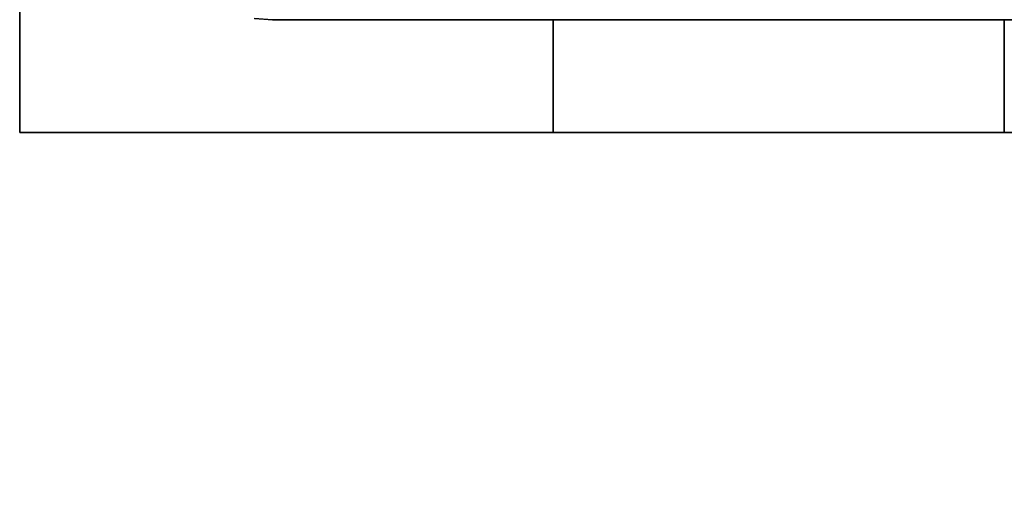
# Model space of a CAD drawing. Header units: millimetres. Extents: x -35 to 33166, y -35 to 31591.
# Tile 15 of 100: x -35 to 853, y 1323 to 1755. Entities that reach past the tile are written whole.
import ezdxf

# ---------------------------------------------------------------- set-up
doc = ezdxf.new("R2010")
doc.units = ezdxf.units.MM
doc.header["$LTSCALE"] = 25.4
doc.layers.get('0').update_dxf_attribs({"true_color": 0xffffff})
doc.layers.add('ICF - L1', color=7, linetype='Continuous', true_color=0xb4b464)
doc.layers.add('ICF - L2', color=7, linetype='Continuous', true_color=0x64ff64)

# ---------------------------------------------------------------- blocks, each defined once
blk = doc.blocks.new('Group8182')
for p, q in [((-887.3, -254, 0), (-887.3, -355.6, 0)), ((-887.3, -254, 0), (-254, -254, 0)), ((-887.3, -254, 457.2), (-254, -254, 457.2)), ((-887.3, -355.6, 457.2), (-887.3, -254, 457.2)), ((-887.3, -254, 457.2), (-887.3, -254, 0)), ((-254, -254, 0), (-254, -571.55, 0)), ((-254, -254, 457.2), (-254, -254, 0)), ((-254, -254, 457.2), (-254, -571.55, 457.2)), ((-887.3, -355.6, 0), (-355.6, -355.6, 0)), ((-887.3, -355.6, 457.2), (-355.6, -355.6, 457.2)), ((-887.3, -355.6, 457.2), (-887.3, -355.6, 0)), ((-355.6, -355.6, 0), (-355.6, -571.55, 0)), ((-355.6, -355.6, 457.2), (-355.6, -571.55, 457.2)), ((-355.6, -355.6, 457.2), (-355.6, -355.6, 0)), ((-355.6, -571.55, 0), (-254, -571.55, 0)), ((-254, -571.55, 457.2), (-355.6, -571.55, 457.2)), ((-355.6, -571.55, 457.2), (-355.6, -571.55, 0)), ((-254, -571.55, 0), (-254, -571.55, 457.2))]:
    blk.add_line(p, q)
blk = doc.blocks.new('6XR35_90_C_FC_344suk_MSG')
blk.add_blockref('Group8182', (0, 0))
blk = doc.blocks.new('Group7194')
for p, q in [((-1092.2, 0, 457.2), (0, 0, 457.2)), ((0, 0), (-1092.2, 0)), ((0, 0), (0, 0, 457.2)), ((0, 0, 457.2), (0, -480.8, 457.2)), ((0, -480.8), (0, 0)), ((-102.66, -211.47, 457.2), (-101.6, -227.96, 457.2)), ((-102.66, -211.47), (-101.6, -227.96)), ((-101.6, -480.8, 457.2), (-101.6, -227.96, 457.2)), ((-101.6, -227.96, 457.2), (-101.6, -227.96)), ((-101.6, -227.96), (-101.6, -480.8)), ((-101.6, -480.8), (-101.6, -480.8, 457.2)), ((-101.6, -480.8, 457.2), (0, -480.8, 457.2)), ((0, -480.8), (-101.6, -480.8)), ((0, -480.8, 457.2), (0, -480.8))]:
    blk.add_line(p, q)
blk = doc.blocks.new('6XR35_90_C_FC_78c4ls')
blk.add_blockref('Group7194', (0, 0))
blk = doc.blocks.new('Group6862')
for p, q in [((-887.2, 0, 457.2), (0, 0, 457.2)), ((0, 0), (-887.2, 0)), ((-887.2, 0), (-887.2, 0, 457.2)), ((-887.2, 0, 457.2), (-887.2, -101.6, 457.2)), ((-887.2, -101.6), (-887.2, 0)), ((0, 0), (0, 0, 457.2)), ((0, 0, 457.2), (0, -685.8, 457.2)), ((0, -685.8), (0, 0)), ((-227.79, -101.6, 457.2), (-887.2, -101.6, 457.2)), ((-887.2, -101.6, 457.2), (-887.2, -101.6)), ((-887.2, -101.6), (-227.79, -101.6)), ((-227.79, -101.6), (-227.79, -101.6, 457.2)), ((-227.79, -101.6, 457.2), (-211.3, -102.68, 457.2)), ((-227.79, -101.6), (-211.3, -102.68))]:
    blk.add_line(p, q)
blk = doc.blocks.new('6XR35_90_C_FC_509mcb')
blk.add_blockref('Group6862', (0, 0))
blk = doc.blocks.new('Group7426')
for p, q in [((-887.2, 0, 457.2), (0, 0, 457.2)), ((0, 0), (-887.2, 0)), ((-887.2, 0), (-887.2, 0, 457.2)), ((-887.2, 0, 457.2), (-887.2, -101.6, 457.2)), ((-887.2, -101.6), (-887.2, 0)), ((0, 0), (0, 0, 457.2)), ((0, 0, 457.2), (0, -685.8, 457.2)), ((0, -685.8), (0, 0)), ((-227.79, -101.6, 457.2), (-887.2, -101.6, 457.2)), ((-887.2, -101.6, 457.2), (-887.2, -101.6)), ((-887.2, -101.6), (-227.79, -101.6)), ((-227.79, -101.6), (-227.79, -101.6, 457.2)), ((-227.79, -101.6, 457.2), (-211.3, -102.68, 457.2)), ((-227.79, -101.6), (-211.3, -102.68))]:
    blk.add_line(p, q)
blk = doc.blocks.new('6XR35_90_C_FC_77i85d')
blk.add_blockref('Group7426', (0, 0))
blk = doc.blocks.new('Group8684')
for p, q in [((-887.3, -254, 0), (-887.3, -355.6, 0)), ((-887.3, -254, 0), (-254, -254, 0)), ((-887.3, -254, 457.2), (-254, -254, 457.2)), ((-887.3, -355.6, 457.2), (-887.3, -254, 457.2)), ((-887.3, -254, 457.2), (-887.3, -254, 0)), ((-254, -254, 0), (-254, -571.55, 0)), ((-254, -254, 457.2), (-254, -254, 0)), ((-254, -254, 457.2), (-254, -571.55, 457.2)), ((-887.3, -355.6, 0), (-355.6, -355.6, 0)), ((-887.3, -355.6, 457.2), (-355.6, -355.6, 457.2)), ((-887.3, -355.6, 457.2), (-887.3, -355.6, 0)), ((-355.6, -355.6, 0), (-355.6, -571.55, 0)), ((-355.6, -355.6, 457.2), (-355.6, -571.55, 457.2)), ((-355.6, -355.6, 457.2), (-355.6, -355.6, 0)), ((-355.6, -571.55, 0), (-254, -571.55, 0)), ((-254, -571.55, 457.2), (-355.6, -571.55, 457.2)), ((-355.6, -571.55, 457.2), (-355.6, -571.55, 0)), ((-254, -571.55, 0), (-254, -571.55, 457.2))]:
    blk.add_line(p, q)
blk = doc.blocks.new('6XR35_90_C_FC_cfhkf9_MSG')
blk.add_blockref('Group8684', (0, 0))
blk = doc.blocks.new('Group7452')
for p, q in [((-1092.2, 0, 457.2), (0, 0, 457.2)), ((0, 0), (-1092.2, 0)), ((0, 0), (0, 0, 457.2)), ((0, 0, 457.2), (0, -480.8, 457.2)), ((0, -480.8), (0, 0)), ((-102.66, -211.47, 457.2), (-101.6, -227.96, 457.2)), ((-102.66, -211.47), (-101.6, -227.96)), ((-101.6, -480.8, 457.2), (-101.6, -227.96, 457.2)), ((-101.6, -227.96, 457.2), (-101.6, -227.96)), ((-101.6, -227.96), (-101.6, -480.8)), ((-101.6, -480.8), (-101.6, -480.8, 457.2)), ((-101.6, -480.8, 457.2), (0, -480.8, 457.2)), ((0, -480.8), (-101.6, -480.8)), ((0, -480.8, 457.2), (0, -480.8))]:
    blk.add_line(p, q)
blk = doc.blocks.new('6XR35_90_C_FC_63thef')
blk.add_blockref('Group7452', (0, 0))
blk = doc.blocks.new('Group#1530')
for p, q in [((-887.2, 0, 457.2), (0, 0, 457.2)), ((0, 0), (-887.2, 0)), ((-887.2, 0), (-887.2, 0, 457.2)), ((-887.2, 0, 457.2), (-887.2, -101.6, 457.2)), ((-887.2, -101.6), (-887.2, 0)), ((0, 0), (0, 0, 457.2)), ((0, 0, 457.2), (0, -685.8, 457.2)), ((0, -685.8), (0, 0)), ((-227.79, -101.6, 457.2), (-887.2, -101.6, 457.2)), ((-887.2, -101.6, 457.2), (-887.2, -101.6)), ((-887.2, -101.6), (-227.79, -101.6)), ((-227.79, -101.6), (-227.79, -101.6, 457.2)), ((-227.79, -101.6, 457.2), (-211.3, -102.68, 457.2)), ((-227.79, -101.6), (-211.3, -102.68))]:
    blk.add_line(p, q)
blk = doc.blocks.new('6XR35_90_C_FC_d4u64z_MSG')
blk.add_blockref('Group#1530', (0, 0))
blk = doc.blocks.new('Group7504')
for p, q in [((-1092.2, 0, 457.2), (0, 0, 457.2)), ((0, 0), (-1092.2, 0)), ((0, 0), (0, 0, 457.2)), ((0, 0, 457.2), (0, -480.8, 457.2)), ((0, -480.8), (0, 0)), ((-102.66, -211.47, 457.2), (-101.6, -227.96, 457.2)), ((-102.66, -211.47), (-101.6, -227.96)), ((-101.6, -480.8, 457.2), (-101.6, -227.96, 457.2)), ((-101.6, -227.96, 457.2), (-101.6, -227.96)), ((-101.6, -227.96), (-101.6, -480.8)), ((-101.6, -480.8), (-101.6, -480.8, 457.2)), ((-101.6, -480.8, 457.2), (0, -480.8, 457.2)), ((0, -480.8), (-101.6, -480.8)), ((0, -480.8, 457.2), (0, -480.8))]:
    blk.add_line(p, q)
blk = doc.blocks.new('6XR35_90_C_FC_23p8du')
blk.add_blockref('Group7504', (0, 0))
blk = doc.blocks.new('Group9322')
for p, q in [((-887.3, -254, 0), (-887.3, -355.6, 0)), ((-887.3, -254, 0), (-254, -254, 0)), ((-887.3, -355.6, 457.2), (-887.3, -254, 457.2)), ((-887.3, -254, 457.2), (-887.3, -254, 0)), ((-887.3, -254, 457.2), (-254, -254, 457.2)), ((-254, -254, 0), (-254, -571.55, 0)), ((-254, -254, 457.2), (-254, -254, 0)), ((-254, -254, 457.2), (-254, -571.55, 457.2)), ((-887.3, -355.6, 0), (-355.6, -355.6, 0)), ((-887.3, -355.6, 457.2), (-887.3, -355.6, 0)), ((-887.3, -355.6, 457.2), (-355.6, -355.6, 457.2)), ((-355.6, -355.6, 0), (-355.6, -571.55, 0)), ((-355.6, -355.6, 457.2), (-355.6, -571.55, 457.2)), ((-355.6, -355.6, 457.2), (-355.6, -355.6, 0)), ((-355.6, -571.55, 0), (-254, -571.55, 0)), ((-254, -571.55, 457.2), (-355.6, -571.55, 457.2)), ((-355.6, -571.55, 457.2), (-355.6, -571.55, 0)), ((-254, -571.55, 0), (-254, -571.55, 457.2))]:
    blk.add_line(p, q)
blk = doc.blocks.new('6XR35_90_C_FC_fq9qh7_MSG')
blk.add_blockref('Group9322', (0, 0))
blk = doc.blocks.new('Group7530')
for p, q in [((-887.2, 0, 457.2), (0, 0, 457.2)), ((0, 0), (-887.2, 0)), ((-887.2, 0), (-887.2, 0, 457.2)), ((-887.2, 0, 457.2), (-887.2, -101.6, 457.2)), ((-887.2, -101.6), (-887.2, 0)), ((0, 0), (0, 0, 457.2)), ((0, 0, 457.2), (0, -685.8, 457.2)), ((0, -685.8), (0, 0)), ((-227.79, -101.6, 457.2), (-887.2, -101.6, 457.2)), ((-887.2, -101.6, 457.2), (-887.2, -101.6)), ((-887.2, -101.6), (-227.79, -101.6)), ((-227.79, -101.6), (-227.79, -101.6, 457.2)), ((-227.79, -101.6, 457.2), (-211.3, -102.68, 457.2)), ((-227.79, -101.6), (-211.3, -102.68))]:
    blk.add_line(p, q)
blk = doc.blocks.new('6XR35_90_C_FC_4q0dcm')
blk.add_blockref('Group7530', (0, 0))
blk = doc.blocks.new('Group#4047')
for p, q in [((-887.3, -254, 0), (-887.3, -355.6, 0)), ((-887.3, -254, 0), (-254, -254, 0)), ((-254, -254, 457.2), (-887.3, -254, 457.2)), ((-887.3, -355.6, 457.2), (-887.3, -254, 457.2)), ((-887.3, -254, 457.2), (-887.3, -254, 0)), ((-254, -254, 0), (-254, -571.55, 0)), ((-254, -254, 457.2), (-254, -254, 0)), ((-254, -254, 457.2), (-254, -571.55, 457.2)), ((-887.3, -355.6, 0), (-355.6, -355.6, 0)), ((-887.3, -355.6, 457.2), (-355.6, -355.6, 457.2)), ((-887.3, -355.6, 457.2), (-887.3, -355.6, 0)), ((-355.6, -571.55, 0), (-355.6, -355.6, 0)), ((-355.6, -355.6, 457.2), (-355.6, -571.55, 457.2)), ((-355.6, -355.6, 457.2), (-355.6, -355.6, 0)), ((-355.6, -571.55, 0), (-254, -571.55, 0)), ((-254, -571.55, 457.2), (-355.6, -571.55, 457.2)), ((-355.6, -571.55, 457.2), (-355.6, -571.55, 0)), ((-254, -571.55, 0), (-254, -571.55, 457.2))]:
    blk.add_line(p, q)
blk = doc.blocks.new('6XR35_90_C_FC_5zh6tw_MSG')
blk.add_blockref('Group#4047', (0, 0))
blk = doc.blocks.new('Group#4057')
for p, q in [((-1092.2, 0, 457.2), (0, 0, 457.2)), ((-1092.2, 0, 0), (0, 0, 0)), ((0, 0, 457.2), (0, 0, 0)), ((0, -480.8, 0), (0, 0, 0)), ((0, 0, 457.2), (0, -480.8, 457.2)), ((-101.6, -480.8, 0), (0, -480.8, 0)), ((0, -480.8, 457.2), (-101.6, -480.8, 457.2)), ((0, -480.8, 457.2), (0, -480.8, 0))]:
    blk.add_line(p, q)
blk = doc.blocks.new('6XR35_90_C_FC_bkmqyu_MSG')
blk.add_blockref('Group#4057', (0, 0))
blk = doc.blocks.new('Group3573')
at = {"layer": 'ICF - L1', "extrusion": (0, 0, -1), "zscale": -1, "rotation": 270}
for name, p in [('6XR35_90_C_FC_78c4ls', (34.59, 1652.92, -357.2)), ('6XR35_90_C_FC_63thef', (34.59, 1652.92, -1271.6)), ('6XR35_90_C_FC_23p8du', (34.59, 1652.92, -2186)), ('6XR35_90_C_FC_bkmqyu_MSG', (34.59, 1652.92, -3100.4))]:
    blk.add_blockref(name, p, dxfattribs=at)
at = {"layer": 'ICF - L1', "rotation": 180}
for name, p in [('6XR35_90_C_FC_509mcb', (-34.59, 1652.92, -100)), ('6XR35_90_C_FC_77i85d', (-34.59, 1652.92, 814.4)), ('6XR35_90_C_FC_d4u64z_MSG', (-34.59, 1652.92, 1728.8)), ('6XR35_90_C_FC_4q0dcm', (-34.59, 1652.92, 2643.2))]:
    blk.add_blockref(name, p, dxfattribs=at)
at = {"layer": 'ICF - L1'}
for name, p in [('6XR35_90_C_FC_344suk_MSG', (1333.51, 2008.52, 357.2)), ('6XR35_90_C_FC_cfhkf9_MSG', (1333.51, 2008.52, 1271.6)), ('6XR35_90_C_FC_fq9qh7_MSG', (1333.51, 2008.52, 2186)), ('6XR35_90_C_FC_5zh6tw_MSG', (1333.51, 2008.52, 3100.4))]:
    blk.add_blockref(name, p, dxfattribs=at)
blk = doc.blocks.new('Group#2492')
for p, q in [((-887.2, 0, 457.2), (0, 0, 457.2)), ((0, 0), (-887.2, 0)), ((-887.2, 0), (-887.2, 0, 457.2)), ((-887.2, 0, 457.2), (-887.2, -101.6, 457.2)), ((-887.2, -101.6), (-887.2, 0)), ((0, 0), (0, 0, 457.2)), ((0, 0, 457.2), (0, -685.8, 457.2)), ((0, -685.8), (0, 0)), ((-227.79, -101.6, 457.2), (-887.2, -101.6, 457.2)), ((-887.2, -101.6, 457.2), (-887.2, -101.6)), ((-887.2, -101.6), (-227.79, -101.6)), ((-227.79, -101.6), (-227.79, -101.6, 457.2)), ((-227.79, -101.6, 457.2), (-211.3, -102.68, 457.2)), ((-227.79, -101.6), (-211.3, -102.68))]:
    blk.add_line(p, q)
blk = doc.blocks.new('6XR35_90_C#3_FC_evu4t6')
blk.add_blockref('Group#2492', (0, 0))
blk = doc.blocks.new('Group8613')
for p, q in [((-254, -254, 457.2), (-610.59916, -254, 457.2)), ((-610.59916, -254, 457.2), (-610.59916, -355.6, 457.2)), ((-254, -254), (-610.59916, -254)), ((-610.59916, -254), (-610.59916, -254, 457.2)), ((-610.59916, -355.6), (-610.59916, -254)), ((-254, -480.90074, 457.2), (-254, -254, 457.2)), ((-254, -254, 457.2), (-254, -254)), ((-254, -480.90074), (-254, -254)), ((-610.59916, -355.6, 457.2), (-355.6, -355.6, 457.2)), ((-610.59916, -355.6, 457.2), (-610.59916, -355.6)), ((-610.59916, -355.6), (-355.6, -355.6)), ((-355.6, -355.6, 457.2), (-355.6, -480.90074, 457.2)), ((-355.6, -355.6, 457.2), (-355.6, -355.6)), ((-355.6, -355.6), (-355.6, -480.90074)), ((-355.6, -480.90074, 457.2), (-254, -480.90074, 457.2)), ((-355.6, -480.90074), (-355.6, -480.90074, 457.2)), ((-254, -480.90074), (-355.6, -480.90074)), ((-254, -480.90074, 457.2), (-254, -480.90074))]:
    blk.add_line(p, q)
blk = doc.blocks.new('6XR35_90_C#3_FC_2ymyfl_FC_ftk3oq')
blk.add_blockref('Group8613', (0, 0))
blk = doc.blocks.new('Group#384')
for p, q in [((-887.2, 0, 457.2), (0, 0, 457.2)), ((0, 0), (-887.2, 0)), ((-887.2, 0), (-887.2, 0, 457.2)), ((-887.2, 0, 457.2), (-887.2, -101.6, 457.2)), ((-887.2, -101.6), (-887.2, 0)), ((0, 0), (0, 0, 457.2)), ((0, 0, 457.2), (0, -685.8, 457.2)), ((0, -685.8), (0, 0)), ((-227.79, -101.6, 457.2), (-887.2, -101.6, 457.2)), ((-887.2, -101.6, 457.2), (-887.2, -101.6)), ((-887.2, -101.6), (-227.79, -101.6)), ((-227.79, -101.6), (-227.79, -101.6, 457.2)), ((-227.79, -101.6, 457.2), (-211.3, -102.68, 457.2)), ((-227.79, -101.6), (-211.3, -102.68))]:
    blk.add_line(p, q)
blk = doc.blocks.new('6XR35_90_C#3_FC_83wsl9')
blk.add_blockref('Group#384', (0, 0))
blk = doc.blocks.new('Group8091')
for p, q in [((-254, -254, 457.2), (-610.59916, -254, 457.2)), ((-610.59916, -254, 457.2), (-610.59916, -355.6, 457.2)), ((-254, -254), (-610.59916, -254)), ((-610.59916, -254), (-610.59916, -254, 457.2)), ((-610.59916, -355.6), (-610.59916, -254)), ((-254, -480.90074, 457.2), (-254, -254, 457.2)), ((-254, -254, 457.2), (-254, -254)), ((-254, -480.90074), (-254, -254)), ((-610.59916, -355.6, 457.2), (-355.6, -355.6, 457.2)), ((-610.59916, -355.6, 457.2), (-610.59916, -355.6)), ((-610.59916, -355.6), (-355.6, -355.6)), ((-355.6, -355.6, 457.2), (-355.6, -480.90074, 457.2)), ((-355.6, -355.6, 457.2), (-355.6, -355.6)), ((-355.6, -355.6), (-355.6, -480.90074)), ((-355.6, -480.90074, 457.2), (-254, -480.90074, 457.2)), ((-355.6, -480.90074), (-355.6, -480.90074, 457.2)), ((-254, -480.90074), (-355.6, -480.90074)), ((-254, -480.90074, 457.2), (-254, -480.90074))]:
    blk.add_line(p, q)
blk = doc.blocks.new('6XR35_90_C#3_FC_2i5a4l_FC_gl7pxk')
blk.add_blockref('Group8091', (0, 0))
blk = doc.blocks.new('Group8386')
for p, q in [((-254, -254, 457.2), (-887.30074, -254, 457.2)), ((-887.30074, -254, 457.2), (-887.30074, -355.6, 457.2)), ((-254, -254), (-887.30074, -254)), ((-887.30074, -254), (-887.30074, -254, 457.2)), ((-887.30074, -355.6), (-887.30074, -254)), ((-254, -685.8, 457.2), (-254, -254, 457.2)), ((-254, -254, 457.2), (-254, -254)), ((-254, -685.8), (-254, -254)), ((-887.30074, -355.6, 457.2), (-355.6, -355.6, 457.2)), ((-887.30074, -355.6, 457.2), (-887.30074, -355.6)), ((-887.30074, -355.6), (-355.6, -355.6)), ((-355.6, -355.6, 457.2), (-355.6, -685.8, 457.2)), ((-355.6, -355.6, 457.2), (-355.6, -355.6)), ((-355.6, -355.6), (-355.6, -685.8)), ((-355.6, -685.8, 457.2), (-254, -685.8, 457.2)), ((-355.6, -685.8), (-355.6, -685.8, 457.2)), ((-355.6, -685.8), (-254, -685.8)), ((-254, -685.8, 457.2), (-254, -685.8))]:
    blk.add_line(p, q)
blk = doc.blocks.new('6XR35_90_C#3_FC_7uh0lm')
blk.add_blockref('Group8386', (0, 0))
blk = doc.blocks.new('Group8400')
for p, q in [((-1092.2, 0, 457.2), (0, 0, 457.2)), ((0, 0), (-1092.2, 0)), ((0, 0), (0, 0, 457.2)), ((0, 0, 457.2), (0, -480.8, 457.2)), ((0, -480.8), (0, 0)), ((-102.66, -211.47, 457.2), (-101.6, -227.96, 457.2)), ((-102.66, -211.47), (-101.6, -227.96)), ((-101.6, -480.8, 457.2), (-101.6, -227.96, 457.2)), ((-101.6, -227.96, 457.2), (-101.6, -227.96)), ((-101.6, -227.96), (-101.6, -480.8)), ((-101.6, -480.8), (-101.6, -480.8, 457.2)), ((-101.6, -480.8, 457.2), (0, -480.8, 457.2)), ((0, -480.8), (-101.6, -480.8)), ((0, -480.8, 457.2), (0, -480.8))]:
    blk.add_line(p, q)
blk = doc.blocks.new('6XR35_90_C#3_FC_68nban')
blk.add_blockref('Group8400', (0, 0))
blk = doc.blocks.new('Group#2506')
for p, q in [((-254, -254, 457.2), (-887.30074, -254, 457.2)), ((-887.30074, -254, 457.2), (-887.30074, -355.6, 457.2)), ((-254, -254), (-887.30074, -254)), ((-887.30074, -254), (-887.30074, -254, 457.2)), ((-887.30074, -355.6), (-887.30074, -254)), ((-254, -685.8, 457.2), (-254, -254, 457.2)), ((-254, -254, 457.2), (-254, -254)), ((-254, -685.8), (-254, -254)), ((-887.30074, -355.6, 457.2), (-355.6, -355.6, 457.2)), ((-887.30074, -355.6, 457.2), (-887.30074, -355.6)), ((-887.30074, -355.6), (-355.6, -355.6)), ((-355.6, -355.6, 457.2), (-355.6, -685.8, 457.2)), ((-355.6, -355.6, 457.2), (-355.6, -355.6)), ((-355.6, -355.6), (-355.6, -685.8)), ((-355.6, -685.8, 457.2), (-254, -685.8, 457.2)), ((-355.6, -685.8), (-355.6, -685.8, 457.2)), ((-355.6, -685.8), (-254, -685.8)), ((-254, -685.8, 457.2), (-254, -685.8))]:
    blk.add_line(p, q)
blk = doc.blocks.new('6XR35_90_C#3_FC_dhg9op')
blk.add_blockref('Group#2506', (0, 0))
blk = doc.blocks.new('Group#2512')
for p, q in [((-1092.2, 0, 457.2), (0, 0, 457.2)), ((0, 0), (-1092.2, 0)), ((0, 0), (0, 0, 457.2)), ((0, 0, 457.2), (0, -480.8, 457.2)), ((0, -480.8), (0, 0)), ((-102.66, -211.47, 457.2), (-101.6, -227.96, 457.2)), ((-102.66, -211.47), (-101.6, -227.96)), ((-101.6, -480.8, 457.2), (-101.6, -227.96, 457.2)), ((-101.6, -227.96, 457.2), (-101.6, -227.96)), ((-101.6, -227.96), (-101.6, -480.8)), ((-101.6, -480.8), (-101.6, -480.8, 457.2)), ((-101.6, -480.8, 457.2), (0, -480.8, 457.2)), ((0, -480.8), (-101.6, -480.8)), ((0, -480.8, 457.2), (0, -480.8))]:
    blk.add_line(p, q)
blk = doc.blocks.new('6XR35_90_C#3_FC_5k60px')
blk.add_blockref('Group#2512', (0, 0))
blk = doc.blocks.new('Group8694')
for p, q in [((-254, -254, 457.2), (-610.59916, -254, 457.2)), ((-610.59916, -254, 457.2), (-610.59916, -355.6, 457.2)), ((-254, -254), (-610.59916, -254)), ((-610.59916, -254), (-610.59916, -254, 457.2)), ((-610.59916, -355.6), (-610.59916, -254)), ((-254, -480.90074, 457.2), (-254, -254, 457.2)), ((-254, -254, 457.2), (-254, -254)), ((-254, -480.90074), (-254, -254)), ((-610.59916, -355.6, 457.2), (-355.6, -355.6, 457.2)), ((-610.59916, -355.6, 457.2), (-610.59916, -355.6)), ((-610.59916, -355.6), (-355.6, -355.6)), ((-355.6, -355.6, 457.2), (-355.6, -480.90074, 457.2)), ((-355.6, -355.6, 457.2), (-355.6, -355.6)), ((-355.6, -355.6), (-355.6, -480.90074)), ((-355.6, -480.90074, 457.2), (-254, -480.90074, 457.2)), ((-355.6, -480.90074), (-355.6, -480.90074, 457.2)), ((-254, -480.90074), (-355.6, -480.90074)), ((-254, -480.90074, 457.2), (-254, -480.90074))]:
    blk.add_line(p, q)
blk = doc.blocks.new('6XR35_90_C#3_FC_fhmvgp_FC_7klerj')
blk.add_blockref('Group8694', (0, 0))
blk = doc.blocks.new('Group#2550')
for p, q in [((-887.2, 0, 457.2), (0, 0, 457.2)), ((0, 0), (-887.2, 0)), ((-887.2, 0), (-887.2, 0, 457.2)), ((-887.2, 0, 457.2), (-887.2, -101.6, 457.2)), ((-887.2, -101.6), (-887.2, 0)), ((0, 0), (0, 0, 457.2)), ((0, 0, 457.2), (0, -685.8, 457.2)), ((0, -685.8), (0, 0)), ((-227.79, -101.6, 457.2), (-887.2, -101.6, 457.2)), ((-887.2, -101.6, 457.2), (-887.2, -101.6)), ((-887.2, -101.6), (-227.79, -101.6)), ((-227.79, -101.6), (-227.79, -101.6, 457.2)), ((-227.79, -101.6, 457.2), (-211.3, -102.68, 457.2)), ((-227.79, -101.6), (-211.3, -102.68))]:
    blk.add_line(p, q)
blk = doc.blocks.new('6XR35_90_C#3_FC_7mmclu')
blk.add_blockref('Group#2550', (0, 0))
blk = doc.blocks.new('Group#2575')
for p, q in [((-1092.2, 0, 457.2), (0, 0, 457.2)), ((0, 0), (-1092.2, 0)), ((0, 0), (0, 0, 457.2)), ((0, 0, 457.2), (0, -480.8, 457.2)), ((0, -480.8), (0, 0)), ((-102.66, -211.47, 457.2), (-101.6, -227.96, 457.2)), ((-102.66, -211.47), (-101.6, -227.96)), ((-101.6, -480.8, 457.2), (-101.6, -227.96, 457.2)), ((-101.6, -227.96, 457.2), (-101.6, -227.96)), ((-101.6, -227.96), (-101.6, -480.8)), ((-101.6, -480.8), (-101.6, -480.8, 457.2)), ((-101.6, -480.8, 457.2), (0, -480.8, 457.2)), ((0, -480.8), (-101.6, -480.8)), ((0, -480.8, 457.2), (0, -480.8))]:
    blk.add_line(p, q)
blk = doc.blocks.new('6XR35_90_C#3_FC_9sjhm5')
blk.add_blockref('Group#2575', (0, 0))
blk = doc.blocks.new('Group#2562')
for p, q in [((-254, -254, 457.2), (-887.30074, -254, 457.2)), ((-887.30074, -254, 457.2), (-887.30074, -355.6, 457.2)), ((-254, -254), (-887.30074, -254)), ((-887.30074, -254), (-887.30074, -254, 457.2)), ((-887.30074, -355.6), (-887.30074, -254)), ((-254, -685.8, 457.2), (-254, -254, 457.2)), ((-254, -254, 457.2), (-254, -254)), ((-254, -685.8), (-254, -254)), ((-887.30074, -355.6, 457.2), (-355.6, -355.6, 457.2)), ((-887.30074, -355.6, 457.2), (-887.30074, -355.6)), ((-887.30074, -355.6), (-355.6, -355.6)), ((-355.6, -355.6, 457.2), (-355.6, -685.8, 457.2)), ((-355.6, -355.6, 457.2), (-355.6, -355.6)), ((-355.6, -355.6), (-355.6, -685.8)), ((-355.6, -685.8, 457.2), (-254, -685.8, 457.2)), ((-355.6, -685.8), (-355.6, -685.8, 457.2)), ((-355.6, -685.8), (-254, -685.8)), ((-254, -685.8, 457.2), (-254, -685.8))]:
    blk.add_line(p, q)
blk = doc.blocks.new('6XR35_90_C#3_FC_8t9hml')
blk.add_blockref('Group#2562', (0, 0))
blk = doc.blocks.new('Group10467')
for p, q in [((0, 0, 124.2), (-887.2, 0, 124.2)), ((-887.2, 0, 0), (0, 0, 0)), ((0, -685.8, 124.2), (0, 0, 124.2)), ((0, 0, 124.2), (0, 0, 0)), ((0, 0, 0), (0, -685.8, 0))]:
    blk.add_line(p, q)
blk = doc.blocks.new('6XR35_90_C#3_FC_9tgy21_MSG')
blk.add_blockref('Group10467', (0, 0))
blk = doc.blocks.new('Group3664')
at = {"layer": 'ICF - L2', "extrusion": (0, 0, -1), "zscale": -1}
for name, p, rotation in [('6XR35_90_C#3_FC_68nban', (34.59, 1652.92, -4014.8), 270), ('6XR35_90_C#3_FC_5k60px', (34.59, 1652.92, -4929.2), 270), ('6XR35_90_C#3_FC_9sjhm5', (34.59, 1652.92, -5843.6), 270), ('6XR35_90_C#3_FC_2ymyfl_FC_ftk3oq', (-1333.51, 2008.52, -4472), 89.99999999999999), ('6XR35_90_C#3_FC_2i5a4l_FC_gl7pxk', (-1333.51, 2008.52, -3557.6), 89.99999999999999), ('6XR35_90_C#3_FC_fhmvgp_FC_7klerj', (-1333.51, 2008.52, -5386.4), 89.99999999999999)]:
    blk.add_blockref(name, p, dxfattribs=dict(at, rotation=rotation))
at = {"layer": 'ICF - L2', "rotation": 180}
for name, p in [('6XR35_90_C#3_FC_evu4t6', (-34.59, 1652.92, 4472)), ('6XR35_90_C#3_FC_83wsl9', (-34.59, 1652.92, 3557.6)), ('6XR35_90_C#3_FC_7mmclu', (-34.59, 1652.92, 5386.4)), ('6XR35_90_C#3_FC_9tgy21_MSG', (-34.59, 1652.92, 6300.8))]:
    blk.add_blockref(name, p, dxfattribs=at)
at = {"layer": 'ICF - L2'}
for name, p in [('6XR35_90_C#3_FC_7uh0lm', (1333.51, 2008.52, 4014.8)), ('6XR35_90_C#3_FC_dhg9op', (1333.51, 2008.52, 4929.2)), ('6XR35_90_C#3_FC_8t9hml', (1333.51, 2008.52, 5843.6))]:
    blk.add_blockref(name, p, dxfattribs=at)

msp = doc.modelspace()

# ---------------------------------------------------------------- block references
for name in ['Group3573', 'Group3664']:
    msp.add_blockref(name, (0, 0))

doc.saveas('drawing.dxf')
